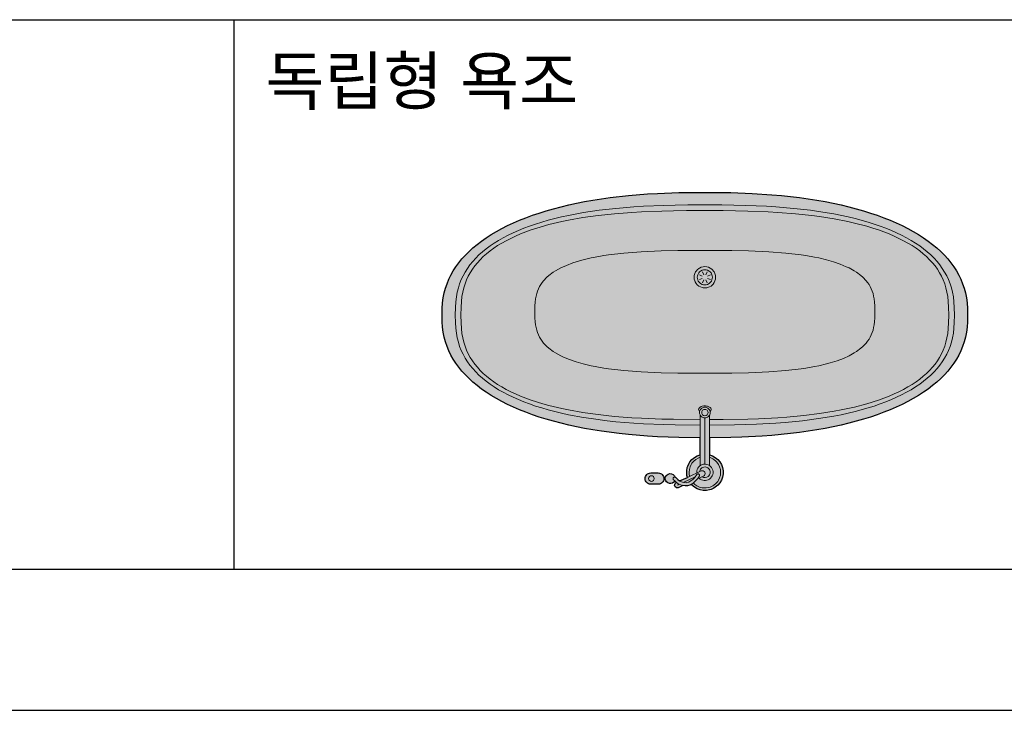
# Model space of a CAD drawing. Header units: millimetres. Extents: x 488786 to 747986, y 25193 to 95000.
# Tile 18 of 127: x 545817 to 548954, y 70628 to 72829. Entities that reach past the tile are written whole.
import ezdxf

# ---------------------------------------------------------------- set-up
doc = ezdxf.new("R2010")
doc.units = ezdxf.units.MM
for name, color, linetype in [('10. ETC', 251, 'Continuous'), ('13. TXT2', 43, 'Continuous'), ('25. 255', 255, 'Continuous'), ('6. FUR1', 181, 'Continuous')]:
    doc.layers.add(name, color=color, linetype=linetype)
doc.layers.add('7. FUR2', color=241, linetype='Continuous', lineweight=5)
doc.styles.add('YUHIHA_TEXT', font='Pretendard-Regular.ttf')

# ---------------------------------------------------------------- blocks, each defined once
blk = doc.blocks.new('YUHIHA_Sanitary_Bathtub_Freestanding_Plan')
at = {"layer": '25. 255'}
h = blk.add_hatch(color=256, dxfattribs=at)
h.paths.add_polyline_path([(813.2, -612), (810.1, -627.5), (806.1, -642.5), (801.3, -656.9), (795.5, -671), (788.9, -684.7), (781.5, -698), (773.1, -711), (763.9, -723.6), (753.9, -736), (743, -748), (731.3, -759.7), (718.8, -771.1), (705.4, -782.2), (691.3, -793), (676.3, -803.5), (660.6, -813.6), (644, -823.4), (626.8, -832.9), (608.7, -842), (589.9, -850.8), (570.4, -859.2), (550.1, -867.3), (529.1, -875), (507.4, -882.3), (485.1, -889.3), (462, -895.9), (438.2, -902.2), (413.8, -908), (388.7, -913.5), (363, -918.6), (336.5, -923.3), (309.4, -927.6), (281.6, -931.5), (253.1, -934.9), (223.8, -938), (193.7, -940.7), (162.8, -943), (130.8, -944.8), (97.6, -946.3), (62.7, -947.3), (25.4, -947.9), (-19.9, -948.1), (-65.2, -947.9), (-102.5, -947.3), (-137.4, -946.3), (-170.6, -944.8), (-202.6, -943), (-233.5, -940.7), (-263.6, -938), (-292.9, -934.9), (-321.4, -931.5), (-349.2, -927.6), (-376.3, -923.3), (-402.8, -918.6), (-428.5, -913.5), (-453.6, -908), (-478.1, -902.2), (-501.8, -895.9), (-524.9, -889.3), (-547.2, -882.3), (-568.9, -875), (-589.9, -867.3), (-610.2, -859.2), (-629.7, -850.8), (-648.5, -842), (-666.5, -832.9), (-683.8, -823.4), (-700.4, -813.6), (-716.1, -803.5), (-731.1, -793), (-745.2, -782.2), (-758.6, -771.1), (-771.1, -759.7), (-782.8, -748), (-793.7, -736), (-803.7, -723.6), (-812.9, -711), (-821.3, -698), (-828.7, -684.7), (-835.3, -671), (-841.1, -656.9), (-845.9, -642.5), (-849.9, -627.5), (-853, -612), (-855.2, -595.8), (-856.6, -578.3), (-857, -557.2), (-856.6, -536), (-855.2, -518.6), (-853, -502.3), (-849.9, -486.8), (-845.9, -471.9), (-841.1, -457.4), (-835.3, -443.3), (-828.7, -429.7), (-821.3, -416.3), (-812.9, -403.4), (-803.7, -390.7), (-793.7, -378.3), (-782.8, -366.3), (-771.1, -354.6), (-758.6, -343.2), (-745.2, -332.1), (-731.1, -321.3), (-716.1, -310.9), (-700.4, -300.7), (-683.8, -290.9), (-666.5, -281.5), (-648.5, -272.3), (-629.7, -263.6), (-610.2, -255.1), (-589.9, -247.1), (-568.9, -239.3), (-547.2, -232), (-524.9, -225), (-501.8, -218.4), (-478.1, -212.2), (-453.6, -206.3), (-428.5, -200.8), (-402.8, -195.7), (-376.3, -191.1), (-349.2, -186.8), (-321.4, -182.9), (-292.9, -179.4), (-263.6, -176.3), (-233.5, -173.6), (-202.6, -171.3), (-170.6, -169.5), (-137.4, -168), (-102.5, -167), (-65.2, -166.4), (-34.9, -166.2), (-34.9, -112.1), (-35, -112.1), (-39.8, -110.5), (-44.5, -108.6), (-49, -106.3), (-53.2, -103.5), (-57.3, -100.5), (-61, -97), (-64.4, -93.3), (-67.5, -89.2), (-70.3, -85), (-72.6, -80.5), (-74.5, -75.8), (-76.1, -71), (-77.2, -66), (-77.8, -61), (-78, -55.9), (-77.8, -50.8), (-77.2, -45.8), (-76.1, -40.9), (-74.5, -36), (-72.6, -31.3), (-70.3, -26.8), (-67.5, -22.6), (-64.4, -18.5), (-61, -14.8), (-57.3, -11.4), (-53.2, -8.3), (-49, -5.5), (-44.5, -3.2), (-39.8, -1.3), (-35, 0.3), (-30, 1.4), (-25, 2), (-19.9, 2.2), (-14.8, 2), (-9.8, 1.4), (-4.8, 0.3), (0, -1.3), (4.7, -3.2), (9.2, -5.5), (13.4, -8.3), (17.5, -11.4), (21.2, -14.8), (23.7, -17.5), (24.3, -17.2), (24.7, -17), (27.8, -15.6), (28.2, -15.4), (31.4, -14.3), (31.8, -14.2), (35.1, -13.4), (35.5, -13.3), (38.8, -12.9), (39.3, -12.8), (42.6, -12.7), (43.1, -12.7), (46.5, -12.9), (46.9, -12.9), (49.9, -13.4), (63.5, -7), (65.2, -6.5), (66.9, -6.2), (68.7, -6.3), (70.4, -6.8), (72, -7.5), (73.4, -8.6), (74.6, -9.9), (75.5, -11.4), (76.1, -13.1), (76.3, -14.8), (76.2, -16.6), (75.8, -18.3), (75, -19.9), (74, -21.3), (72.7, -22.5), (71.1, -23.4), (70.8, -23.6), (72.9, -25.3), (73.2, -25.5), (76.2, -28.4), (76.5, -27.8), (77.2, -26.6), (78.1, -25.5), (79, -24.5), (80.1, -23.6), (81.2, -22.7), (82.4, -22), (83.6, -21.3), (84.9, -20.8), (86.2, -20.4), (87.6, -20.1), (89, -19.9), (90.4, -19.8), (91.8, -19.9), (93.2, -20.1), (94.5, -20.4), (95.9, -20.8), (97.2, -21.3), (98.4, -22), (99.6, -22.7), (100.7, -23.6), (101.7, -24.5), (102.7, -25.5), (103.5, -26.6), (104.3, -27.8), (104.9, -29.1), (105.5, -30.4), (105.9, -31.7), (106.2, -33.1), (106.4, -34.5), (106.4, -35.9), (106.4, -37.2), (106.2, -38.6), (105.9, -40), (105.5, -41.3), (104.9, -42.6), (104.3, -43.9), (103.5, -45), (102.7, -46.2), (101.7, -47.2), (100.7, -48.1), (99.6, -49), (98.4, -49.7), (97.2, -50.4), (95.9, -50.9), (94.5, -51.4), (93.2, -51.6), (91.8, -51.8), (90.4, -51.9), (89, -51.8), (87.6, -51.6), (86.2, -51.4), (84.9, -50.9), (83.6, -50.4), (82.4, -49.7), (81.2, -49), (80.1, -48.1), (79, -47.2), (78.1, -46.2), (77.2, -45), (76.5, -43.9), (75.8, -42.6), (75.3, -41.3), (75.1, -40.7), (74.7, -40.6), (74.2, -40.4), (73.8, -40.2), (73.4, -39.9), (73, -39.6), (72.7, -39.2), (69.5, -35.8), (66.4, -32.9), (63.4, -30.4), (60.5, -28.4), (35.9, -39.8), (36.3, -40.9), (37.4, -45.8), (38, -50.8), (38.2, -55.9), (38, -61), (37.4, -66), (36.3, -71), (34.7, -75.8), (32.8, -80.5), (30.5, -85), (27.7, -89.2), (24.6, -93.3), (21.2, -97), (17.5, -100.5), (13.4, -103.5), (9.2, -106.3), (4.7, -108.6), (0, -110.5), (-4.8, -112.1), (-4.9, -112.1), (-4.9, -166.2), (25.4, -166.4), (62.7, -167), (97.6, -168), (130.8, -169.5), (162.8, -171.3), (193.7, -173.6), (223.8, -176.3), (253.1, -179.4), (281.6, -182.9), (309.4, -186.8), (336.5, -191.1), (363, -195.7), (388.7, -200.8), (413.8, -206.3), (438.2, -212.2), (462, -218.4), (485.1, -225), (507.4, -232), (529.1, -239.3), (550.1, -247.1), (570.4, -255.1), (589.9, -263.6), (608.7, -272.3), (626.8, -281.5), (644, -290.9), (660.6, -300.7), (676.3, -310.9), (691.3, -321.3), (705.4, -332.1), (718.8, -343.2), (731.3, -354.6), (743, -366.3), (753.9, -378.3), (763.9, -390.7), (773.1, -403.4), (781.5, -416.3), (788.9, -429.7), (795.5, -443.3), (801.3, -457.4), (806.1, -471.9), (810.1, -486.8), (813.2, -502.3), (815.4, -518.6), (816.8, -536), (817.2, -557.2), (816.8, -578.3), (815.4, -595.8)])
h.paths.add_polyline_path([(162.6, -20.9), (165.3, -23.1), (167.5, -25.8), (169.2, -28.9), (170.2, -32.3), (170.6, -35.9), (170.2, -39.4), (169.2, -42.8), (167.5, -45.9), (165.3, -48.6), (162.6, -50.9), (159.4, -52.5), (156.1, -53.5), (152.5, -53.9), (128.5, -53.9), (125, -53.5), (121.6, -52.5), (118.5, -50.9), (115.7, -48.6), (113.5, -45.9), (111.8, -42.8), (110.8, -39.4), (110.4, -35.9), (110.8, -32.3), (111.8, -28.9), (113.5, -25.8), (115.7, -23.1), (118.5, -20.9), (121.6, -19.2), (125, -18.1), (128.5, -17.8), (152.5, -17.8), (156.1, -18.1), (159.4, -19.2)])
at = {"layer": '6. FUR1'}
for points in [[(813.2, -612), (810.1, -627.5), (806.1, -642.5), (801.3, -656.9), (795.5, -671), (788.9, -684.7), (781.5, -698), (773.1, -711), (763.9, -723.6), (753.9, -736), (743, -748), (731.3, -759.7), (718.8, -771.1), (705.4, -782.2), (691.3, -793), (676.3, -803.5), (660.6, -813.6), (644, -823.4), (626.8, -832.9), (608.7, -842), (589.9, -850.8), (570.4, -859.2), (550.1, -867.3), (529.1, -875), (507.4, -882.3), (485.1, -889.3), (462, -895.9), (438.2, -902.2), (413.8, -908), (388.7, -913.5), (363, -918.6), (336.5, -923.3), (309.4, -927.6), (281.6, -931.5), (223.8, -938), (162.8, -943), (130.8, -944.8), (62.7, -947.3), (25.4, -947.9), (-65.2, -947.9), (-102.5, -947.3), (-170.6, -944.8), (-233.5, -940.7), (-263.6, -938), (-321.4, -931.5), (-349.2, -927.6), (-376.3, -923.3), (-402.8, -918.6), (-428.5, -913.5), (-453.6, -908), (-478.1, -902.2), (-501.8, -895.9), (-524.9, -889.3), (-547.2, -882.3), (-568.9, -875), (-589.9, -867.3), (-610.2, -859.2), (-629.7, -850.8), (-648.5, -842), (-666.5, -832.9), (-683.8, -823.4), (-700.4, -813.6), (-716.1, -803.5), (-731.1, -793), (-745.2, -782.2), (-758.6, -771.1), (-771.1, -759.7), (-782.8, -748), (-793.7, -736), (-803.7, -723.6), (-812.9, -711), (-821.3, -698), (-828.7, -684.7), (-835.3, -671), (-841.1, -656.9), (-845.9, -642.5), (-849.9, -627.5), (-853, -612), (-855.2, -595.8), (-856.6, -578.3), (-857, -557.2), (-856.6, -536), (-855.2, -518.6), (-853, -502.3), (-849.9, -486.8), (-845.9, -471.9), (-841.1, -457.4), (-835.3, -443.3), (-828.7, -429.7), (-821.3, -416.3), (-812.9, -403.4), (-803.7, -390.7), (-793.7, -378.3), (-782.8, -366.3), (-771.1, -354.6), (-758.6, -343.2), (-745.2, -332.1), (-731.1, -321.3), (-716.1, -310.9), (-700.4, -300.7), (-683.8, -290.9), (-666.5, -281.5), (-648.5, -272.3), (-629.7, -263.6), (-610.2, -255.1), (-589.9, -247.1), (-568.9, -239.3), (-547.2, -232), (-524.9, -225), (-501.8, -218.4), (-478.1, -212.2), (-453.6, -206.3), (-428.5, -200.8), (-402.8, -195.7), (-376.3, -191.1), (-321.4, -182.9), (-292.9, -179.4), (-233.5, -173.6), (-202.6, -171.3), (-137.4, -168), (-102.5, -167), (-34.9, -166.2), (-34.9, -112.1), (-44.5, -108.6), (-53.2, -103.5), (-61, -97), (-67.5, -89.2), (-72.6, -80.5), (-76.1, -71), (-77.8, -61), (-77.8, -50.8), (-76.1, -40.9), (-72.6, -31.3), (-67.5, -22.6), (-61, -14.8), (-57.3, -11.4), (-49, -5.5), (-39.8, -1.3), (-35, 0.3), (-25, 2), (-14.8, 2), (-4.8, 0.3), (4.7, -3.2), (13.4, -8.3), (17.5, -11.4), (23.7, -17.5), (28.2, -15.4), (35.5, -13.3), (42.6, -12.7), (49.9, -13.4), (65.2, -6.5), (68.7, -6.3), (70.4, -6.8), (72, -7.5), (74.6, -9.9), (75.5, -11.4), (76.3, -14.8), (76.2, -16.6), (75, -19.9), (72.7, -22.5), (70.8, -23.6), (76.2, -28.4), (79, -24.5), (83.6, -21.3), (89, -19.9), (93.2, -20.1), (98.4, -22), (102.7, -25.5), (104.9, -29.1), (106.4, -34.5), (106.4, -37.2), (105.5, -41.3), (102.7, -46.2), (100.7, -48.1), (97.2, -50.4), (91.8, -51.8), (86.2, -51.4), (81.2, -49), (77.2, -45), (75.1, -40.7), (73, -39.6), (66.4, -32.9), (60.5, -28.4), (35.9, -39.8), (37.4, -45.8), (38, -50.8), (38, -61), (36.3, -71), (34.7, -75.8), (30.5, -85), (27.7, -89.2), (21.2, -97), (13.4, -103.5), (4.7, -108.6), (-4.9, -112.1), (-4.9, -166.2), (62.7, -167), (130.8, -169.5), (162.8, -171.3), (223.8, -176.3), (253.1, -179.4), (309.4, -186.8), (336.5, -191.1), (363, -195.7), (388.7, -200.8), (413.8, -206.3), (438.2, -212.2), (462, -218.4), (485.1, -225), (507.4, -232), (529.1, -239.3), (550.1, -247.1), (570.4, -255.1), (589.9, -263.6), (608.7, -272.3), (626.8, -281.5), (644, -290.9), (660.6, -300.7), (676.3, -310.9), (691.3, -321.3), (705.4, -332.1), (718.8, -343.2), (731.3, -354.6), (743, -366.3), (753.9, -378.3), (763.9, -390.7), (773.1, -403.4), (781.5, -416.3), (788.9, -429.7), (795.5, -443.3), (801.3, -457.4), (806.1, -471.9), (810.1, -486.8), (813.2, -502.3), (815.4, -518.6), (816.8, -536), (817.2, -557.2), (816.8, -578.3), (815.4, -595.8)], [(162.6, -20.9), (165.3, -23.1), (167.5, -25.8), (169.2, -28.9), (170.2, -32.3), (170.6, -35.9), (170.2, -39.4), (169.2, -42.8), (167.5, -45.9), (165.3, -48.6), (162.6, -50.9), (159.4, -52.5), (156.1, -53.5), (152.5, -53.9), (128.5, -53.9), (125, -53.5), (121.6, -52.5), (118.5, -50.9), (115.7, -48.6), (113.5, -45.9), (111.8, -42.8), (110.8, -39.4), (110.4, -35.9), (110.8, -32.3), (111.8, -28.9), (113.5, -25.8), (115.7, -23.1), (118.5, -20.9), (121.6, -19.2), (125, -18.1), (128.5, -17.8), (152.5, -17.8), (156.1, -18.1), (159.4, -19.2)]]:
    blk.add_lwpolyline(points, close=True, dxfattribs=at)
at = {"layer": '7. FUR2'}
for points in [[(-34.9, -103.7), (-41.1, -101.3), (-45, -99.3), (-48.6, -97), (-55.3, -91.3), (-58.3, -88.1), (-63.3, -81), (-67, -73), (-69.3, -64.6), (-69.8, -60.3), (-69.8, -51.5), (-69.3, -47.2), (-67, -38.8), (-63.3, -30.8), (-61, -27.1), (-55.3, -20.5), (-48.6, -14.8), (-45, -12.5), (-37, -8.8), (-32.9, -7.5), (-24.3, -6), (-15.5, -6), (-11.2, -6.5), (-2.8, -8.8), (5.2, -12.5), (8.8, -14.8), (12.3, -17.5), (16.8, -21.8)], [(6.2, -55.9), (5.8, -60.4), (4.6, -64.8), (2.7, -68.9), (0.1, -72.7), (-3.1, -75.9), (-6.9, -78.5), (-11, -80.4), (-15.4, -81.6), (-22.2, -81.9), (-26.6, -81.1), (-30.9, -79.5), (-34.9, -77.3), (-38.3, -74.3), (-41.2, -70.8), (-43.5, -66.9), (-45.1, -62.6), (-45.9, -58.2), (-45.9, -53.6), (-45.1, -49.2), (-43.5, -44.9), (-41.2, -41), (-38.3, -37.5), (-34.9, -34.5), (-30.9, -32.3), (-26.6, -30.7), (-22.2, -29.9), (-17.6, -29.9), (-13.2, -30.7), (-8.9, -32.3), (-5, -34.5), (-1.6, -37.4)], [(60.4, -28.4), (54.4, -25.1), (51.4, -24.1), (45.6, -22.9), (40, -22.8), (37.2, -23.2), (31.6, -24.9), (23.5, -29.3), (18.3, -33.5), (13.3, -38.8), (6.1, -49), (5, -50), (2.3, -50.9), (0.8, -50.7), (-0.9, -49.8), (-2.6, -47.5), (-2.7, -44.5), (3, -35.7), (8.4, -29.3), (11.6, -26.1), (17.6, -21.2), (23.6, -17.5)], [(11.2, -41.4), (49.5, -23.6)], [(50, -13.4), (54.6, -14.6), (61.8, -17.6), (65.9, -20), (70.8, -23.5)], [(62, -17.7), (67.3, -15.2)], [(76.2, -28.4), (80.6, -33.2), (81.3, -36), (80.9, -38), (79.4, -39.9), (77.1, -40.8), (75.2, -40.7)], [(-3, -58), (-4.5, -63.1), (-5.9, -65.7), (-7.8, -68), (-10.1, -69.9), (-12.7, -71.3), (-16.9, -72.7), (-21.4, -72.9), (-24.3, -72.4), (-27.1, -71.3), (-29.7, -69.9), (-31.9, -68), (-33.9, -65.7), (-35.4, -63.1), (-36.7, -58.9), (-36.9, -55.9), (-36.7, -52.9), (-35.9, -50.1), (-34.7, -47.4), (-33, -45), (-30.9, -42.9), (-28.4, -41.1), (-25.7, -39.9), (-21.4, -38.9), (-18.4, -38.9), (-15.5, -39.4), (-10.6, -41.6)], [(35.9, -39.8), (-7.9, -60.3), (-11.3, -61.1), (-13.1, -61), (-14.8, -60.6), (-17.8, -58.7), (-19.9, -55.9), (-20.7, -52.5), (-20.2, -49), (-18.4, -46), (-15.5, -43.9), (3.5, -35)], [(30.2, -55.9), (29.5, -64.6), (27.2, -73), (23.5, -81), (21.2, -84.7), (15.5, -91.3), (8.8, -97), (1.3, -101.3), (-4.9, -103.7)], [(6.1, -53.8), (6.2, -55.9)], [(28.6, -43.2), (30, -51.5), (30.2, -55.9)], [(-34.9, -112), (-34.9, -77.2)], [(-19.9, -84), (-19.9, -229.3)], [(-4.9, -77.2), (-4.9, -112)], [(-34.9, -238.4), (-34.9, -166.3)], [(-4.9, -166.3), (-4.9, -238.4)], [(-34.9, -206.3), (-114.4, -207), (-150.4, -207.8), (-184, -209), (-246.2, -212.4), (-275.4, -214.6), (-330.6, -220.1), (-382.3, -226.9), (-430.9, -235), (-454.1, -239.5), (-498.2, -249.6), (-539.6, -261), (-559.2, -267.2), (-578.1, -273.7), (-596.4, -280.5), (-613.9, -287.6), (-630.7, -295), (-646.8, -302.7), (-662.2, -310.8), (-676.9, -319.1), (-690.9, -327.8), (-704.2, -336.8), (-716.7, -346), (-728.5, -355.6), (-739.5, -365.5), (-749.9, -375.8), (-759.4, -386.3), (-768.2, -397.2), (-776.3, -408.4), (-783.6, -420), (-790.2, -432), (-796, -444.4), (-801, -457.3), (-805.2, -470.7), (-808.7, -484.7), (-811.4, -499.5), (-813.3, -515.5), (-814.5, -533.2), (-814.9, -557.2), (-814.5, -581.1), (-813.3, -598.9), (-811.4, -614.8), (-808.7, -629.6), (-805.2, -643.6), (-801, -657), (-796, -669.9), (-790.2, -682.3), (-783.6, -694.3), (-776.3, -705.9), (-768.2, -717.1), (-759.4, -728), (-749.9, -738.6), (-739.5, -748.8), (-728.5, -758.7), (-716.7, -768.3), (-704.2, -777.6), (-690.9, -786.5), (-676.9, -795.2), (-662.2, -803.5), (-646.8, -811.6), (-630.7, -819.3), (-613.9, -826.8), (-596.4, -833.9), (-578.1, -840.7), (-559.2, -847.1), (-539.6, -853.3), (-498.2, -864.7), (-476.5, -869.9), (-430.9, -879.3), (-382.3, -887.5), (-356.9, -891), (-303.4, -897.1), (-246.2, -901.9), (-215.8, -903.8), (-150.4, -906.5), (-74.2, -907.9), (34.4, -907.9), (74.6, -907.4), (110.6, -906.5), (176, -903.8), (206.4, -901.9), (263.6, -897.1), (317.1, -891), (367.2, -883.6), (414.3, -874.8), (436.7, -869.9), (479.5, -859.2), (499.8, -853.3), (519.4, -847.1), (538.3, -840.7), (556.6, -833.9), (574.1, -826.8), (590.9, -819.3), (607, -811.6), (622.4, -803.5), (637.1, -795.2), (651.1, -786.5), (664.4, -777.6), (676.9, -768.3), (688.7, -758.7), (699.7, -748.8), (710, -738.6), (719.6, -728), (728.4, -717.1), (736.5, -705.9), (743.8, -694.3), (750.4, -682.3), (756.1, -669.9), (761.2, -657), (765.4, -643.6), (768.9, -629.6), (771.6, -614.8), (773.5, -598.9), (774.7, -581.1), (775.1, -557.2)], [(775.1, -557.2), (774.7, -533.2), (773.5, -515.5), (771.6, -499.5), (768.9, -484.7), (765.4, -470.7), (761.2, -457.3), (756.1, -444.4), (750.4, -432), (743.8, -420), (736.5, -408.4), (728.4, -397.2), (719.6, -386.3), (710, -375.8), (699.7, -365.5), (688.7, -355.6), (676.9, -346), (664.4, -336.8), (651.1, -327.8), (637.1, -319.1), (622.4, -310.8), (607, -302.7), (590.9, -295), (574.1, -287.6), (556.6, -280.5), (538.3, -273.7), (519.4, -267.2), (499.8, -261), (479.5, -255.2), (436.7, -244.4), (414.3, -239.5), (367.2, -230.8), (342.5, -226.9), (290.8, -220.1), (263.6, -217.2), (206.4, -212.4), (176, -210.6), (110.6, -207.8), (74.6, -207), (-4.9, -206.3)], [(-34.9, -224.4), (-78.7, -224.5), (-156.7, -225.7), (-190.3, -226.8), (-252, -229.9), (-280.7, -232), (-334.7, -236.9), (-385, -243.1), (-431.9, -250.6), (-454.2, -254.7), (-496.6, -264), (-536.2, -274.4), (-572.9, -286), (-590.3, -292.3), (-607, -298.8), (-622.9, -305.7), (-638.2, -312.8), (-652.8, -320.2), (-666.8, -328), (-680, -336), (-692.5, -344.3), (-704.3, -352.9), (-715.5, -361.9), (-725.9, -371.1), (-735.6, -380.7), (-744.6, -390.6), (-753, -400.8), (-760.5, -411.3), (-767.4, -422.3), (-773.6, -433.6), (-779, -445.4), (-783.8, -457.7), (-787.8, -470.6), (-791, -484.1), (-793.6, -498.6), (-795.4, -514.2), (-796.5, -532), (-796.9, -557.2), (-796.5, -582.4), (-795.4, -600.1), (-793.6, -615.8), (-791, -630.2), (-787.8, -643.7), (-783.8, -656.6), (-779, -668.9), (-773.6, -680.7), (-767.4, -692), (-760.5, -703), (-753, -713.5), (-744.6, -723.8), (-735.6, -733.6), (-725.9, -743.2), (-715.5, -752.5), (-704.3, -761.4), (-692.5, -770), (-680, -778.3), (-666.8, -786.4), (-652.8, -794.1), (-638.2, -801.5), (-622.9, -808.6), (-607, -815.5), (-590.3, -822), (-572.9, -828.3), (-554.9, -834.3), (-536.2, -839.9), (-496.6, -850.4), (-475.8, -855.1), (-431.9, -863.8), (-385, -871.2), (-360.3, -874.5), (-308.2, -880), (-252, -884.4), (-222, -886.1), (-156.7, -888.6), (-78.7, -889.8), (38.9, -889.8), (80.3, -889.4), (116.9, -888.6), (182.2, -886.1), (212.2, -884.4), (268.4, -880), (320.5, -874.5), (369, -867.6), (414.4, -859.6), (436, -855.1), (476.9, -845.3), (515.1, -834.3), (533.1, -828.3), (550.5, -822), (567.1, -815.5), (583.1, -808.6), (598.4, -801.5), (613, -794.1), (627, -786.4), (640.2, -778.3), (652.7, -770), (664.5, -761.4), (675.7, -752.5), (686.1, -743.2), (695.8, -733.6), (704.8, -723.8), (713.1, -713.5), (720.8, -703), (727.6, -692), (733.8, -680.7), (739.2, -668.9), (744, -656.6), (748, -643.7), (751.2, -630.2), (753.8, -615.8), (755.6, -600.1), (756.7, -582.4), (757, -557.2)], [(0.1, -256.4), (-0.5, -259.3), (-2.5, -261.9), (-4.5, -263.5), (-8.4, -265.4), (-11.4, -266.4), (-16.4, -267.3), (-21.6, -267.4), (-25.1, -267.1), (-28.4, -266.4), (-32.8, -264.9), (-36.3, -262.7), (-38.7, -260.2), (-39.9, -257.4), (-39.9, -255.4), (-38.7, -252.6), (-36.5, -250.2)], [(757, -557.2), (756.7, -532), (755.6, -514.2), (753.8, -498.6), (751.2, -484.1), (748, -470.6), (744, -457.7), (739.2, -445.4), (733.8, -433.6), (727.6, -422.3), (720.8, -411.3), (713.1, -400.8), (704.8, -390.6), (695.8, -380.7), (686.1, -371.1), (675.7, -361.9), (664.5, -352.9), (652.7, -344.3), (640.2, -336), (627, -328), (613, -320.2), (598.4, -312.8), (583.1, -305.7), (567.1, -298.8), (550.5, -292.3), (533.1, -286), (496.4, -274.4), (476.9, -269), (436, -259.2), (414.4, -254.7), (369, -246.7), (345.2, -243.1), (294.9, -236.9), (268.4, -234.3), (212.2, -229.9), (182.2, -228.2), (116.9, -225.7), (80.3, -224.9), (-4.9, -224.4)], [(-3.3, -250.2), (-0.5, -253.6), (0.1, -256.4)], [(-28.2, -674), (-37.5, -670.2)], [(-28.2, -680.9), (-37.5, -684.8)], [(-23.4, -669.1), (-27.2, -659.9)], [(-23.4, -685.8), (-27.2, -695.1)], [(-16.4, -669.1), (-12.6, -659.9)], [(-16.4, -685.8), (-12.6, -695.1)], [(-11.6, -674), (-2.3, -670.2)], [(-11.6, -680.9), (-2.3, -684.8)]]:
    blk.add_lwpolyline(points, dxfattribs=at)
for points in [[(159.6, -35.9), (158.7, -39.7), (156.9, -42.2), (153.6, -44.3), (150.5, -44.9), (147.4, -44.3), (144.2, -42.2), (142.3, -39.7), (141.5, -35.9), (142.3, -32), (144.2, -29.5), (146.7, -27.7), (150.5, -26.8), (153.6, -27.4), (156.9, -29.5), (158.7, -32)], [(-2.9, -246.4), (-3.1, -249.3), (-3.9, -252.2), (-5.1, -254.9), (-7.8, -258.4), (-10.1, -260.3), (-12.7, -261.8), (-16.9, -263.2), (-19.9, -263.4), (-22.9, -263.2), (-27.1, -261.8), (-29.7, -260.3), (-31.9, -258.4), (-34.7, -254.9), (-35.9, -252.2), (-36.7, -249.3), (-36.9, -246.4), (-36.7, -243.4), (-35.4, -239.2), (-33.9, -236.6), (-31.9, -234.3), (-28.4, -231.6), (-25.7, -230.4), (-22.9, -229.6), (-19.9, -229.3), (-16.9, -229.6), (-14.1, -230.4), (-11.4, -231.6), (-7.8, -234.3), (-5.9, -236.6), (-4.5, -239.2), (-3.1, -243.4)], [(-9.9, -246.4), (-10.5, -249.8), (-12.8, -253.5), (-16.5, -255.8), (-19.9, -256.4), (-23.3, -255.8), (-27, -253.5), (-29.3, -249.8), (-29.9, -246.4), (-29.3, -242.9), (-27, -239.3), (-24.1, -237.3), (-19.9, -236.4), (-15.7, -237.3), (-12.8, -239.3), (-10.5, -242.9)], [(521.5, -567.2), (521.2, -547.9), (520.5, -536), (519.4, -526), (517.8, -517), (515.8, -508.7), (513.3, -501), (510.3, -493.7), (506.9, -486.8), (503, -480.2), (498.7, -473.9), (493.9, -467.9), (483.1, -456.5), (476.9, -451.1), (463.3, -441), (455.8, -436.3), (439.4, -427.3), (430.6, -423.1), (411.4, -415.1), (390.4, -407.9), (367.5, -401.3), (342.7, -395.4), (329.5, -392.7), (301.5, -387.8), (286.6, -385.6), (238.4, -379.9), (183.5, -375.7), (119, -373), (66.4, -372), (-19.9, -371.7), (-106.2, -372), (-158.8, -373), (-223.3, -375.7), (-278.2, -379.9), (-326.4, -385.6), (-341.3, -387.8), (-369.3, -392.7), (-382.5, -395.4), (-407.3, -401.3), (-419, -404.5), (-441, -411.4), (-461, -419), (-479.2, -427.3), (-495.6, -436.3), (-503.1, -441), (-516.7, -451.1), (-522.9, -456.5), (-533.8, -467.9), (-538.5, -473.9), (-542.8, -480.2), (-546.7, -486.8), (-550.1, -493.7), (-553.1, -501), (-555.6, -508.7), (-557.6, -517), (-559.2, -526), (-560.4, -536), (-561, -547.9), (-561.3, -567.2), (-561, -586.5), (-560.4, -598.4), (-559.2, -608.4), (-557.6, -617.4), (-555.6, -625.6), (-553.1, -633.4), (-550.1, -640.6), (-546.7, -647.6), (-542.8, -654.2), (-538.5, -660.5), (-533.8, -666.5), (-522.9, -677.9), (-516.7, -683.2), (-503.1, -693.4), (-495.6, -698.1), (-479.2, -707.1), (-470.4, -711.3), (-451.2, -719.2), (-430.2, -726.5), (-407.3, -733.1), (-382.5, -739), (-369.3, -741.7), (-341.3, -746.6), (-326.4, -748.8), (-278.2, -754.5), (-223.3, -758.6), (-158.8, -761.4), (-106.2, -762.4), (-19.9, -762.7), (66.4, -762.4), (119, -761.4), (183.5, -758.6), (238.4, -754.5), (286.6, -748.8), (301.5, -746.6), (329.5, -741.7), (342.7, -739), (367.5, -733.1), (379.2, -729.9), (401.2, -723), (421.2, -715.4), (439.4, -707.1), (455.8, -698.1), (463.3, -693.4), (476.9, -683.2), (483.1, -677.9), (493.9, -666.5), (498.7, -660.5), (503, -654.2), (506.9, -647.6), (510.3, -640.6), (513.3, -633.4), (515.8, -625.6), (517.8, -617.4), (519.4, -608.4), (520.5, -598.4), (521.2, -586.5)], [(14.2, -677.5), (13.7, -683.4), (12.1, -689.1), (9.6, -694.5), (6.2, -699.4), (4.2, -701.6), (-0.3, -705.4), (-2.9, -707), (-8.2, -709.5), (-14, -711), (-19.9, -711.5), (-25.8, -711), (-31.6, -709.5), (-36.9, -707), (-41.8, -703.6), (-44, -701.6), (-47.8, -697), (-49.4, -694.5), (-51.9, -689.1), (-53.5, -683.4), (-54, -677.5), (-53.5, -671.5), (-51.9, -665.8), (-49.4, -660.4), (-46, -655.5), (-44, -653.4), (-39.5, -649.5), (-34.3, -646.6), (-28.7, -644.5), (-25.8, -643.9), (-19.9, -643.4), (-14, -643.9), (-11.1, -644.5), (-5.5, -646.6), (-0.3, -649.5), (4.2, -653.4), (8, -657.9), (11, -663.1), (12.1, -665.8), (13.7, -671.5)], [(4.2, -677.5), (3.8, -681.6), (2.7, -685.7), (-0.2, -691.3), (-2.9, -694.5), (-6.1, -697.2), (-11.7, -700.1), (-15.7, -701.2), (-19.9, -701.5), (-24.1, -701.2), (-28.1, -700.1), (-33.7, -697.2), (-36.9, -694.5), (-39.6, -691.3), (-42.5, -685.7), (-43.6, -681.6), (-44, -677.5), (-43.6, -673.3), (-42.5, -669.2), (-40.7, -665.4), (-36.9, -660.5), (-33.7, -657.8), (-28.1, -654.9), (-24.1, -653.8), (-19.9, -653.4), (-15.7, -653.8), (-11.7, -654.9), (-6.1, -657.8), (-2.9, -660.5), (0.9, -665.4), (2.7, -669.2), (3.8, -673.3)]]:
    blk.add_lwpolyline(points, close=True, dxfattribs=at)

msp = doc.modelspace()

# ---------------------------------------------------------------- linework, layer by layer
at = {"layer": '10. ETC'}
for p, q in [((543500, 72829.3), (552500, 72829.3)), ((546500, 72829.3), (546500, 71078.1)), ((543500, 71078.1), (552500, 71078.1)), ((532200, 70628.1), (585400, 70628.1))]:
    msp.add_line(p, q, dxfattribs=at)

# ---------------------------------------------------------------- block references
at = {"rotation": 180}
msp.add_blockref('YUHIHA_Sanitary_Bathtub_Freestanding_Plan', (547980.1, 71330.8), dxfattribs=at)

# ---------------------------------------------------------------- texts
at = {"layer": '13. TXT2', "color": 7, "insert": (546600, 72709.3), "char_height": 150, "width": 2800, "attachment_point": 1, "style": 'YUHIHA_TEXT'}
msp.add_mtext('독립형 욕조', dxfattribs=at)

doc.saveas('drawing.dxf')
